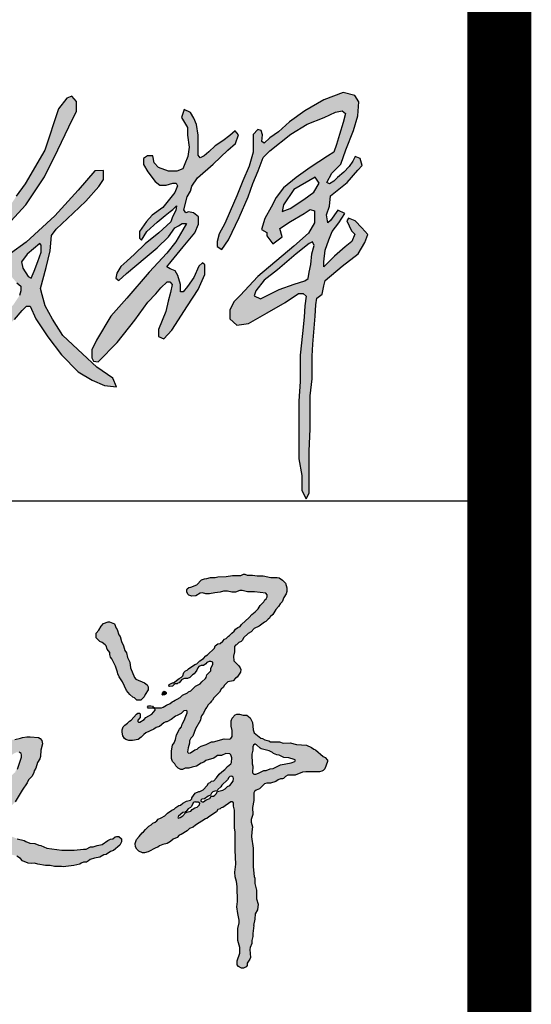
# Model space of a CAD drawing. Extents: x 427948 to 764348, y 274849 to 601549.
# Tile 174 of 212: x 678497 to 679298, y 523862 to 525401. Entities that reach past the tile are written whole.
import ezdxf

# ---------------------------------------------------------------- set-up
doc = ezdxf.new("R2010")
doc.units = 0
doc.header["$LTSCALE"] = 1000
doc.header["$MEASUREMENT"] = 0
doc.layers.get('0').update_dxf_attribs({"linetype": 'CONTINUOUS'})
doc.layers.add('PUB_TITLE', color=4, linetype='CONTINUOUS')

# ---------------------------------------------------------------- blocks, each defined once
blk = doc.blocks.new('李敬辉')
h = blk.add_hatch(color=3)
h.paths.add_polyline_path([(3996.5, 949.9), (3919.8, 887.2), (3809.5, 793), (3729.9, 732.1), (3679.7, 668.6), (3669.6, 638.7), (3706.9, 622.2), (3817.5, 677.6), (3907.1, 707.5), (3970.1, 727.8), (3990.4, 742.7), (3996.3, 778.5), (4006, 824.1), (4011.9, 887.1), (4025.7, 937.2), (4016.7, 959.1)], flags=16)
h.paths.add_polyline_path([(4032, 1341.1), (3905.5, 1269.8), (3844.2, 1178.4), (3835.4, 1138.4), (3884.2, 1155.9), (3964.4, 1209.7), (4023.3, 1252.2), (4055.8, 1307.3)], flags=16)
h.paths.add_polyline_path([(3256.3, 1743.5), (3239.1, 1695.7), (3257.9, 1665.2), (3275.4, 1637), (3275.4, 1590.6), (3284.3, 1520.3), (3276.6, 1463.7), (3258.6, 1420.5), (3246.5, 1391.6), (3212.2, 1376.8), (3163.3, 1376.8), (3103.4, 1398.7), (3077.6, 1426.3), (3069.2, 1468.8), (3038.3, 1468.8), (3013.8, 1452.7), (3013.8, 1416), (3040.2, 1372.9), (3083, 1316.6), (3111.4, 1294.8), (3148.5, 1294.8), (3188, 1305.9), (3207.8, 1305.9), (3215.4, 1290.2), (3199.2, 1250.7), (3129, 1162.9), (3065.7, 1116.9), (3031.3, 1079.7), (2990.2, 1019.6), (2990.2, 980), (3002.5, 969.3), (3034.7, 1019.6), (3096.3, 1076.4), (3141.9, 1114.3), (3172.4, 1137.8), (3187.9, 1149.8), (3209.3, 1171.5), (3205.4, 1144.7), (3186.4, 1107.1), (3176.2, 1077.5), (3105.4, 1013.1), (3024.6, 946.4), (2961.7, 885.9), (2916.4, 845.5), (2879.9, 812.4), (2856.7, 773.9), (2851.3, 744.4), (2868, 729.6), (2913.9, 771), (3024.2, 863.9), (3095, 923.4), (3162.2, 988.1), (3199.8, 1041), (3221.7, 1053.5), (3242.8, 1066.7), (3269.9, 1066.7), (3247.3, 1030.3), (3206.2, 959.7), (3152.3, 892.8), (3048, 780.3), (2914.6, 624.9), (2820, 519.2), (2736.4, 377.1), (2707.5, 319.9), (2707.5, 271.6), (2718.3, 252.8), (2745.4, 249.2), (2858.1, 362.6), (2963.1, 494.8), (3040.7, 600.9), (3088, 652.1), (3116.2, 687.2), (3154.3, 721.3), (3169.9, 721.3), (3184.2, 707), (3175.2, 659.2), (3160, 608.6), (3147.2, 547.3), (3102.5, 439.3), (3102.5, 399.1), (3135.4, 384.2), (3182.1, 435.1), (3275.5, 581.1), (3338.1, 676.3), (3378.2, 765.6), (3378.2, 823.2), (3364, 834.1), (3343.1, 814.9), (3312.2, 748.1), (3274.6, 693.8), (3249.6, 663.8), (3233.7, 663.8), (3233.7, 706.9), (3217.9, 760.5), (3202.3, 787), (3172.4, 798.6), (3152.8, 811.7), (3179, 841.9), (3250.3, 928.9), (3319.2, 1012.8), (3341.3, 1063.1), (3341.3, 1107), (3311.2, 1129.8), (3281.9, 1136.6), (3265.6, 1130.9), (3253.7, 1147.7), (3273.4, 1224.7), (3292.3, 1258.9), (3300.9, 1289.2), (3335.2, 1337.8), (3426.7, 1418.5), (3514.9, 1502.1), (3559.8, 1542.1), (3577.8, 1591.9), (3558.2, 1616.4), (3526.3, 1589.5), (3483.8, 1557.6), (3439.6, 1527.4), (3401.2, 1491.4), (3374.2, 1468.6), (3349.7, 1456.3), (3337.5, 1471.8), (3337.5, 1533.9), (3337.5, 1591.2), (3327.7, 1652.9), (3312, 1690.3), (3293.1, 1724.5)])
h.paths.add_polyline_path([(2399.1, 950), (2324.1, 885.6), (2291.8, 840.4), (2298.3, 804.1), (2329.9, 753.2), (2348.1, 743.8), (2366.9, 785.4), (2388.6, 842.2), (2407.9, 897.9), (2407.9, 924.2), (2407.9, 940)], flags=16)
h.paths.add_polyline_path([(2725.7, 1379), (2627.5, 1264.2), (2489.2, 1112.6), (2318.3, 957.3), (2225.5, 889.5), (2164.9, 831.4), (2104.2, 784), (1996.8, 689), (2046.4, 668.3), (2183.7, 745.8), (2217.7, 770), (2263.7, 715.8), (2286.8, 695.6), (2286.8, 668.1), (2279.1, 640.7), (2241.6, 583.9), (2112.4, 460.7), (2008.5, 361.2), (1921.1, 281.2), (1873.5, 252), (1823.9, 185.9), (1871.5, 163.6), (1991.1, 251), (2139.4, 383.4), (2206.8, 457.7), (2250.4, 499.7), (2296, 552), (2320.7, 577.4), (2342.9, 577.4), (2377.1, 502.7), (2447.9, 397.1), (2527.5, 290.4), (2627.4, 188.8), (2710.2, 140.2), (2783.6, 107.8), (2853.8, 101.2), (2831.8, 151.6), (2737.5, 216.1), (2653, 296.3), (2536.3, 404.1), (2475, 501.9), (2432.5, 579.3), (2413.4, 645.4), (2403.8, 683.6), (2436.7, 807.2), (2460.6, 906.3), (2469.3, 996.4), (2496.6, 1033.1), (2598.2, 1129.4), (2672.2, 1199.7), (2749.1, 1286.2), (2776.5, 1328.9), (2776.5, 1380.6)])
h.paths.add_polyline_path([(1689.9, 731.3), (1619.3, 718.8), (1581.1, 687.5), (1558.3, 632.3), (1548.1, 601.5), (1587.4, 575.9), (1663.1, 612.3), (1728.6, 668.7), (1745.1, 726.2), (1710.4, 741.5)], flags=16)
h.paths.add_polyline_path([(1183.5, 736.1), (1135.3, 680.4), (1135.3, 637.9), (1187.9, 631.1), (1265.4, 671.1), (1343.6, 713.6), (1415.6, 756.7), (1451.9, 777.3), (1476.9, 766.1), (1476.9, 656.6), (1466.1, 576.7), (1445.6, 528.9), (1445.6, 488.6), (1491.6, 468.7), (1546.4, 468.7), (1627.3, 509.5), (1666.3, 542.2), (1715.8, 568.7), (1800, 610.5), (1823.7, 682.5), (1823.7, 776.5), (1789.4, 814.2), (1723.5, 836.2), (1652.4, 814.2), (1589, 754.2), (1566.5, 775.8), (1572.1, 819.5), (1640.5, 889.1), (1699.3, 937.6), (1799, 1001.9), (1910.2, 1063.5), (1966.9, 1096.7), (2020.9, 1122.3), (2062.9, 1142), (2097.2, 1154.5), (2128.3, 1145.2), (2134.9, 1119.1), (2057.3, 959.5), (1963.6, 793.8), (1869.9, 589), (1838.1, 503.3), (1786.6, 396.8), (1740.7, 285.2), (1721.1, 227.6), (1708.7, 227.6), (1705.4, 264.7), (1693.5, 298.9), (1697.4, 321.2), (1684.3, 345.8), (1673.5, 360.3), (1659.5, 385.2), (1665.7, 400.5), (1660, 414.6), (1640.6, 405.3), (1640.6, 365.8), (1657.3, 320.4), (1666.3, 251.5), (1666.3, 181), (1666.3, 123.1), (1666.3, 64.7), (1644.7, 8.4), (1644.7, -29.4), (1644.7, -68.9), (1667.3, -85.1), (1699.4, -69.4), (1725.7, -14.7), (1725.7, 32.1), (1737.3, 83), (1754.6, 130.3), (1774.9, 189.9), (1813.7, 303.5), (1860.2, 404.2), (1908.2, 512.7), (1944.4, 578.6), (1996.8, 689), (2070.3, 840.5), (2157.7, 998), (2228.2, 1080.9), (2316.4, 1178.2), (2427.8, 1344.3), (2506.4, 1503.7), (2572.1, 1639.4), (2617.3, 1732.8), (2617.3, 1789.9), (2589.4, 1821.2), (2559.7, 1810.5), (2511.1, 1746.3), (2429.5, 1500.9), (2312.8, 1303.1), (2260.4, 1228.8), (2233.1, 1187), (2195.3, 1227.4), (2139.4, 1253.8), (2094.3, 1236.1), (1925.7, 1150.5), (1796.8, 1074.1), (1563.7, 938.6), (1446.2, 861.5), (1288.4, 792.8), (1232.4, 768)])
h.paths.add_polyline_path([(1507.6, 1611.5), (1471.8, 1551.3), (1453.9, 1489.5), (1475.9, 1432), (1499.4, 1368.2), (1516.1, 1322.9), (1506.5, 1297.6), (1495.8, 1275.1), (1446.2, 1256.3), (1384.9, 1233.3), (1346, 1178.4), (1346, 1146.8), (1361.8, 1129.9), (1409.9, 1150.4), (1463, 1178.4), (1522.8, 1196.3), (1539.7, 1176.4), (1546.8, 1106.4), (1546.8, 1050.8), (1561.6, 1031.9), (1604.6, 1046.7), (1636.7, 1085.5), (1636.7, 1138.1), (1655.8, 1165.8), (1674.2, 1205.1), (1692.2, 1237.8), (1720, 1265.6), (1720, 1239.9), (1720, 1200.8), (1783.9, 1235.8), (1857, 1317.1), (1938.4, 1387.1), (2010.5, 1445.7), (2041.4, 1501.3), (2041.4, 1544.5), (1994, 1544.5), (1970.9, 1537.5), (1962, 1517.3), (1962, 1500.9), (1956.3, 1482.4), (1946.3, 1466.7), (1933.5, 1462.8), (1933.5, 1489.1), (1943.5, 1517.3), (1943.5, 1540.4), (1923.9, 1567.6), (1911.8, 1591.4), (1911.8, 1609.9), (1891.5, 1614.5), (1883.6, 1608.8), (1868.4, 1597.3), (1858.9, 1574.8), (1873.1, 1539.8), (1873.1, 1518.3), (1873.1, 1493), (1854.1, 1459.2), (1843.2, 1441.3), (1843.2, 1424.7), (1803.5, 1402), (1716.1, 1368.1), (1670.9, 1330.8), (1650.5, 1304.2), (1608.7, 1304.2), (1594, 1337.6), (1594, 1420.4), (1550.7, 1471), (1550.7, 1520.7), (1566, 1577.6), (1566, 1619.2), (1532.6, 1619.2)], flags=17)
h.paths.add_polyline_path([(168.3, 582.6), (175, 641.6), (267.1, 713.1), (434.8, 770.1), (553.4, 799.2), (623.7, 799.2), (670.1, 766.1), (662.8, 731.6), (607.8, 654.2), (515.7, 562), (470.6, 525.5), (470.6, 498.4), (527.6, 480.5), (649.6, 493.1), (809.4, 516.2), (985.6, 537.9), (1089.2, 557.1), (1146, 573), (1190.3, 543.8), (1208.6, 504.6), (1178.6, 451.1), (1102.6, 432.8), (970.6, 406.1), (837.8, 406.1), (676, 394.3), (617.4, 394.3), (617.4, 362.7), (653.2, 285.8), (662.5, 224), (643.8, 171.5), (596.9, 109.7), (500.3, 64.7), (399.1, 64.7), (276.5, 64.7), (186.7, 64.7), (113.4, 31.9), (0, 0), (30.7, 82.6), (125.2, 138.1), (253.7, 168.3), (377.2, 168.3), (435.3, 152.5), (527.3, 169.1), (556.4, 220.5), (526.5, 281), (446.1, 328.2), (375.6, 363), (287.7, 363), (223, 326.5), (138.4, 258.6), (74.6, 189.8), (15.7, 169.1), (-13.3, 198.9), (28.1, 265.2), (101.1, 355.5), (176.3, 421.5), (249.6, 448.8), (316.6, 466.8), (362, 491.2), (424.3, 559.5), (479, 604.9), (519.7, 656), (537.2, 689.2), (503.4, 689.2), (447.6, 663), (349.8, 615.9), (291.6, 607.2), (224.7, 582.2), (183.9, 575.8)])
h.paths.add_polyline_path([(454.2, 1235.9), (412.6, 1217.6), (373.2, 1179), (341.3, 1152.7), (323.3, 1137), (332.7, 1129.5), (391.2, 1138.8), (442.9, 1147.2), (466.8, 1162.8), (466.8, 1193.3), (466.8, 1220.7), (460.6, 1231.4)], flags=16)
h.paths.add_polyline_path([(584.9, 1900), (575.7, 1780.4), (575.7, 1654), (581.8, 1572.9), (581.8, 1526.9), (593.4, 1507.8), (633.2, 1521), (723.4, 1567.2), (787.9, 1588.9), (787.9, 1628.1), (740.8, 1726.6), (669, 1826.7), (622.6, 1881.6)], flags=16)
h.paths.add_polyline_path([(550.7, 2092.7), (510, 2033.6), (510, 1861.8), (521.2, 1723.2), (521.2, 1632), (521.2, 1554.5), (516.2, 1519.2), (503.1, 1492.2), (450, 1471.6), (373.8, 1446.8), (280.4, 1421.2), (207.1, 1394.8), (197.1, 1357.1), (229.1, 1323.6), (367.4, 1359.2), (439.3, 1380.6), (478.5, 1380.6), (499.6, 1370.1), (481.2, 1327.7), (410.9, 1298.6), (364.9, 1259.2), (303.2, 1209.7), (255.1, 1158.1), (215.5, 1107.2), (185.1, 1049.9), (185.1, 1017.4), (251.5, 1017.4), (369.7, 1047.8), (435.4, 1057.7), (448.1, 1043.5), (431.7, 976.1), (419, 915.1), (412, 871.7), (412, 836.2), (428.7, 822.1), (470.8, 841), (509.9, 894.5), (537.9, 969), (552.2, 1029.1), (565, 1083.3), (635.5, 1094.6), (742.4, 1103.1), (827.4, 1114), (889.7, 1120.5), (898.4, 1166.7), (891.9, 1200.2), (840, 1208), (741.9, 1208), (640, 1183.3), (590.8, 1162.2), (562, 1150.9), (543, 1162.2), (543, 1233.5), (552, 1265.7), (562.9, 1301.8), (577.4, 1349.3), (611.2, 1410.9), (685.9, 1450.1), (791.5, 1489.5), (880.3, 1536), (910.3, 1580.7), (878.4, 1632.1), (784.3, 1783.3), (711.3, 1895.6), (631.1, 2001), (590.4, 2061.4)])
h.paths.add_polyline_path([(4308.8, 1042.2), (4267.9, 1083.5), (4228.5, 1099), (4220.3, 1083), (4248, 1024.7), (4267, 1004.4), (4249.9, 960.1), (4210.1, 930), (4146.3, 875.1), (4101.2, 829.1), (4083.5, 810.5), (4082.6, 840.6), (4090.6, 909.6), (4112.8, 971.1), (4132.3, 1019.7), (4171.2, 1071.9), (4207.1, 1126.4), (4167, 1145.6), (4123.4, 1086.1), (4107.5, 1071.9), (4098.7, 1118.8), (4116.4, 1170.1), (4122.5, 1231), (4220.9, 1309.4), (4284.5, 1383.9), (4311.3, 1410.7), (4299.4, 1453.4), (4268.6, 1464.3), (4255.7, 1436.5), (4233.8, 1405.7), (4201, 1372), (4163.3, 1339.2), (4142.4, 1317.4), (4117.5, 1301.5), (4101.6, 1310.4), (4130.5, 1365), (4183.1, 1418.7), (4214, 1504.5), (4259.7, 1618.7), (4285.5, 1705.1), (4290.5, 1788.5), (4266.6, 1825.3), (4197.1, 1844.2), (4082.8, 1799.5), (3971.5, 1734.9), (3880, 1669.4), (3814.5, 1609.8), (3763.8, 1574), (3730, 1544.2), (3716.1, 1552.2), (3720, 1591.9), (3711.1, 1617.7), (3691.9, 1624.6), (3664.1, 1595.5), (3664.1, 1561.5), (3664.1, 1490.9), (3641.4, 1406.5), (3602.6, 1319.4), (3567.6, 1230.6), (3527.5, 1141.6), (3495.9, 1067.6), (3462.7, 1007.4), (3450.3, 962), (3450.3, 931.7), (3478.8, 912.7), (3517.5, 971.6), (3581.2, 1103.6), (3635, 1225.5), (3662.1, 1304.9), (3694, 1379.1), (3724.1, 1459.3), (3763, 1498.7), (3888.5, 1596.3), (3984.2, 1656.5), (4084.6, 1696), (4151.7, 1727.6), (4191.2, 1735.1), (4211.2, 1719.7), (4196.8, 1665.3), (4175.7, 1594.8), (4159, 1536.3), (4141.8, 1490.4), (4105.2, 1466.9), (4002.3, 1399.7), (3919.1, 1339.4), (3843.4, 1278.4), (3801.2, 1220.8), (3771.9, 1165.1), (3733.2, 1097.7), (3713.2, 1032.7), (3744.9, 1014.5), (3744.9, 994.8), (3781.7, 947.9), (3835.7, 987.8), (3822.8, 1038.2), (3884.7, 1080.2), (3966.2, 1126.1), (4001.8, 1149.6), (4027.6, 1142.7), (4027.6, 1072.2), (3991.9, 1011.1), (3905.3, 932.9), (3691.1, 754.7), (3587.5, 642), (3552.6, 606.3), (3525.8, 556), (3525.8, 503.2), (3567.2, 465.9), (3636.2, 474.9), (3747.4, 538.9), (3854.6, 600.6), (3933.3, 654.1), (3960.1, 654.1), (3978.9, 637), (3970.7, 581.1), (3966.9, 512.6), (3956.4, 415.5), (3943.8, 288.6), (3943.8, 132.3), (3935.5, 15.8), (3935.5, -184.7), (3935.5, -326), (3953.3, -425.1), (3953.3, -512.8), (3978.4, -561.8), (3996.7, -529.9), (3996.7, -404.6), (3996.7, -280.4), (4003, -148.6), (4003, -50.4), (4003, 46.6), (4013.1, 147.7), (4013.1, 282.3), (4017.6, 353.2), (4032.3, 518.3), (4035.5, 586.6), (4041.1, 624.7), (4072.8, 648.5), (4083.2, 698.5), (4091.9, 729.4), (4192, 815.3), (4286.7, 888.2), (4327, 954.7), (4343.5, 1002)])
for points in [[(2228.2, 1080.9), (2316.4, 1178.2), (2427.8, 1344.3), (2506.4, 1503.7), (2572.1, 1639.4), (2617.3, 1732.8), (2617.3, 1789.9), (2589.4, 1821.2), (2559.7, 1810.5), (2511.1, 1746.3), (2429.5, 1500.9), (2312.8, 1303.1), (2260.4, 1228.8)], [(4267, 1004.4), (4249.9, 960.1), (4210.1, 930), (4146.3, 875.1), (4101.2, 829.1), (4083.5, 810.5), (4082.6, 840.6), (4090.6, 909.6), (4112.8, 971.1), (4132.3, 1019.7), (4171.2, 1071.9), (4207.1, 1126.4), (4167, 1145.6), (4123.4, 1086.1), (4107.5, 1071.9), (4098.7, 1118.8), (4116.4, 1170.1), (4122.5, 1231), (4220.9, 1309.4), (4284.5, 1383.9), (4311.3, 1410.7), (4299.4, 1453.4), (4268.6, 1464.3), (4255.7, 1436.5), (4233.8, 1405.7), (4201, 1372), (4163.3, 1339.2), (4142.4, 1317.4), (4117.5, 1301.5), (4101.6, 1310.4), (4130.5, 1365), (4183.1, 1418.7), (4214, 1504.5), (4259.7, 1618.7), (4285.5, 1705.1), (4290.5, 1788.5), (4266.6, 1825.3), (4197.1, 1844.2), (4082.8, 1799.5), (3971.5, 1734.9), (3880, 1669.4), (3814.5, 1609.8), (3763.8, 1574), (3730, 1544.2), (3716.1, 1552.2), (3720, 1591.9), (3711.1, 1617.7), (3691.9, 1624.6), (3664.1, 1595.5), (3664.1, 1561.5), (3664.1, 1490.9), (3641.4, 1406.5), (3602.6, 1319.4), (3567.6, 1230.6), (3527.5, 1141.6), (3495.9, 1067.6), (3462.7, 1007.4), (3450.3, 962), (3450.3, 931.7), (3478.8, 912.7), (3517.5, 971.6), (3581.2, 1103.6), (3635, 1225.5), (3662.1, 1304.9), (3694, 1379.1), (3724.1, 1459.3), (3763, 1498.7), (3888.5, 1596.3), (3984.2, 1656.5), (4084.6, 1696), (4151.7, 1727.6), (4191.2, 1735.1), (4211.2, 1719.7), (4196.8, 1665.3), (4175.7, 1594.8), (4159, 1536.3), (4141.8, 1490.4), (4105.2, 1466.9), (4002.3, 1399.7), (3919.1, 1339.4), (3843.4, 1278.4), (3801.2, 1220.8), (3771.9, 1165.1), (3733.2, 1097.7), (3713.2, 1032.7), (3744.9, 1014.5), (3744.9, 994.8), (3781.7, 947.9), (3835.7, 987.8), (3822.8, 1038.2), (3884.7, 1080.2), (3966.2, 1126.1), (4001.8, 1149.6), (4027.6, 1142.7), (4027.6, 1072.2), (3991.9, 1011.1), (3905.3, 932.9), (3691.1, 754.7), (3587.5, 642), (3552.6, 606.3), (3525.8, 556), (3525.8, 503.2), (3567.2, 465.9), (3636.2, 474.9), (3747.4, 538.9), (3854.6, 600.6), (3933.3, 654.1), (3960.1, 654.1), (3978.9, 637), (3970.7, 581.1), (3966.9, 512.6), (3956.4, 415.5), (3943.8, 288.6), (3943.8, 132.3), (3935.5, 15.8), (3935.5, -184.7), (3935.5, -326), (3953.3, -425.1), (3953.3, -512.8), (3978.4, -561.8), (3996.7, -529.9), (3996.7, -404.6), (3996.7, -280.4), (4003, -148.6), (4003, -50.4), (4003, 46.6), (4013.1, 147.7), (4013.1, 282.3), (4017.6, 353.2), (4032.3, 518.3), (4035.5, 586.6), (4041.1, 624.7), (4072.8, 648.5), (4083.2, 698.5), (4091.9, 729.4), (4192, 815.3), (4286.7, 888.2), (4327, 954.7), (4343.5, 1002), (4308.8, 1042.2)], [(2263.7, 715.8), (2286.8, 695.6), (2286.8, 668.1), (2279.1, 640.7)], [(2250.4, 499.7), (2296, 552), (2320.7, 577.4), (2342.9, 577.4), (2377.1, 502.7), (2447.9, 397.1), (2527.5, 290.4), (2627.4, 188.8), (2710.2, 140.2), (2783.6, 107.8), (2853.8, 101.2), (2831.8, 151.6), (2737.5, 216.1), (2653, 296.3), (2536.3, 404.1), (2475, 501.9), (2432.5, 579.3), (2413.4, 645.4), (2403.8, 683.6), (2436.7, 807.2), (2460.6, 906.3), (2469.3, 996.4), (2496.6, 1033.1), (2598.2, 1129.4), (2672.2, 1199.7), (2749.1, 1286.2), (2776.5, 1328.9), (2776.5, 1380.6), (2725.7, 1379), (2627.5, 1264.2), (2489.2, 1112.6), (2318.3, 957.3), (2225.5, 889.5)], [(4308.8, 1042.2), (4267.9, 1083.5), (4228.5, 1099), (4220.3, 1083), (4248, 1024.7), (4267, 1004.4)]]:
    blk.add_lwpolyline(points)
for points in [[(3256.3, 1743.5), (3239.1, 1695.7), (3257.9, 1665.2), (3275.4, 1637), (3275.4, 1590.6), (3284.3, 1520.3), (3276.6, 1463.7), (3258.6, 1420.5), (3246.5, 1391.6), (3212.2, 1376.8), (3163.3, 1376.8), (3103.4, 1398.7), (3077.6, 1426.3), (3069.2, 1468.8), (3038.3, 1468.8), (3013.8, 1452.7), (3013.8, 1416), (3040.2, 1372.9), (3083, 1316.6), (3111.4, 1294.8), (3148.5, 1294.8), (3188, 1305.9), (3207.8, 1305.9), (3215.4, 1290.2), (3199.2, 1250.7), (3129, 1162.9), (3065.7, 1116.9), (3031.3, 1079.7), (2990.2, 1019.6), (2990.2, 980), (3002.5, 969.3), (3034.7, 1019.6), (3096.3, 1076.4), (3141.9, 1114.3), (3172.4, 1137.8), (3187.9, 1149.8), (3209.3, 1171.5), (3205.4, 1144.7), (3186.4, 1107.1), (3176.2, 1077.5), (3105.4, 1013.1), (3024.6, 946.4), (2961.7, 885.9), (2916.4, 845.5), (2879.9, 812.4), (2856.7, 773.9), (2851.3, 744.4), (2868, 729.6), (2913.9, 771), (3024.2, 863.9), (3095, 923.4), (3162.2, 988.1), (3199.8, 1041), (3221.7, 1053.5), (3242.8, 1066.7), (3269.9, 1066.7), (3247.3, 1030.3), (3206.2, 959.7), (3152.3, 892.8), (3048, 780.3), (2914.6, 624.9), (2820, 519.2), (2736.4, 377.1), (2707.5, 319.9), (2707.5, 271.6), (2718.3, 252.8), (2745.4, 249.2), (2858.1, 362.6), (2963.1, 494.8), (3040.7, 600.9), (3088, 652.1), (3116.2, 687.2), (3154.3, 721.3), (3169.9, 721.3), (3184.2, 707), (3175.2, 659.2), (3160, 608.6), (3147.2, 547.3), (3102.5, 439.3), (3102.5, 399.1), (3135.4, 384.2), (3182.1, 435.1), (3275.5, 581.1), (3338.1, 676.3), (3378.2, 765.6), (3378.2, 823.2), (3364, 834.1), (3343.1, 814.9), (3312.2, 748.1), (3274.6, 693.8), (3249.6, 663.8), (3233.7, 663.8), (3233.7, 706.9), (3217.9, 760.5), (3202.3, 787), (3172.4, 798.6), (3152.8, 811.7), (3179, 841.9), (3250.3, 928.9), (3319.2, 1012.8), (3341.3, 1063.1), (3341.3, 1107), (3311.2, 1129.8), (3281.9, 1136.6), (3265.6, 1130.9), (3253.7, 1147.7), (3273.4, 1224.7), (3292.3, 1258.9), (3300.9, 1289.2), (3335.2, 1337.8), (3426.7, 1418.5), (3514.9, 1502.1), (3559.8, 1542.1), (3577.8, 1591.9), (3558.2, 1616.4), (3526.3, 1589.5), (3483.8, 1557.6), (3439.6, 1527.4), (3401.2, 1491.4), (3374.2, 1468.6), (3349.7, 1456.3), (3337.5, 1471.8), (3337.5, 1533.9), (3337.5, 1591.2), (3327.7, 1652.9), (3312, 1690.3), (3293.1, 1724.5)], [(4032, 1341.1), (3905.5, 1269.8), (3844.2, 1178.4), (3835.4, 1138.4), (3884.2, 1155.9), (3964.4, 1209.7), (4023.3, 1252.2), (4055.8, 1307.3)], [(2399.1, 950), (2324.1, 885.6), (2291.8, 840.4), (2298.3, 804.1), (2329.9, 753.2), (2348.1, 743.8), (2366.9, 785.4), (2388.6, 842.2), (2407.9, 897.9), (2407.9, 924.2), (2407.9, 940)], [(3996.5, 949.9), (3919.8, 887.2), (3809.5, 793), (3729.9, 732.1), (3679.7, 668.6), (3669.6, 638.7), (3706.9, 622.2), (3817.5, 677.6), (3907.1, 707.5), (3970.1, 727.8), (3990.4, 742.7), (3996.3, 778.5), (4006, 824.1), (4011.9, 887.1), (4025.7, 937.2), (4016.7, 959.1)]]:
    blk.add_lwpolyline(points, close=True)
blk = doc.blocks.new('谭文军')
at = {"linetype": 'Continuous'}
h = blk.add_hatch(color=256, dxfattribs=at)
h.paths.add_polyline_path([(2707.3, 2346), (2707.3, 2339), (2699.3, 2322), (2699.3, 2313), (2684.3, 2298), (2680.9, 2285.4), (2664.3, 2270), (2658.3, 2262), (2639.3, 2253), (2622.3, 2235), (2613.3, 2232), (2609.3, 2228), (2589.3, 2219), (2580.3, 2210), (2569.3, 2203), (2561.3, 2200), (2555.3, 2195), (2549.3, 2193), (2542.3, 2187), (2527.3, 2180), (2512.3, 2170), (2483.3, 2170), (2483.3, 2161), (2470.3, 2146), (2448.3, 2132), (2441.3, 2125), (2421.2, 2113.1), (2415.2, 2119.1), (2425.3, 2133), (2426.3, 2147), (2423.3, 2149), (2417.3, 2149), (2411.3, 2146), (2391.3, 2122), (2384.3, 2118), (2377.3, 2110), (2366.3, 2103), (2360.3, 2097), (2356.3, 2085), (2356.3, 2076), (2358.3, 2062), (2365.3, 2051), (2370.3, 2047), (2382.3, 2043), (2396.3, 2043), (2418.3, 2048), (2430.3, 2056), (2443.8, 2070.8), (2479.3, 2088), (2488.3, 2094), (2500.3, 2098), (2517.3, 2112), (2525.3, 2116), (2529.3, 2116), (2545.3, 2125), (2562.3, 2138), (2569.3, 2140), (2584.3, 2148), (2595.3, 2158), (2608.3, 2160.6), (2608.3, 2151), (2599.3, 2131), (2597.3, 2123), (2588.3, 2107), (2585.3, 2097), (2578.3, 2088), (2566.3, 2066), (2562.3, 2047), (2557.3, 2035), (2551.3, 2026), (2547.3, 2004), (2547.3, 1974), (2551.3, 1963), (2560.3, 1953), (2563.3, 1946), (2573.3, 1937), (2583.3, 1932), (2589.3, 1932), (2599.3, 1936), (2614.3, 1936), (2627.3, 1941), (2644.3, 1945), (2662.3, 1956), (2672.3, 1960), (2680.3, 1966), (2711.3, 1975), (2722.8, 1985), (2740.3, 1985), (2757.3, 1993), (2774.9, 1991.8), (2780.3, 1977), (2779.2, 1955.4), (2764.3, 1943), (2753.3, 1931), (2741.3, 1923), (2731.3, 1913), (2721.3, 1899), (2710.3, 1888), (2701.3, 1886), (2696.3, 1881), (2690.3, 1879), (2685.3, 1870), (2669.3, 1853), (2656.3, 1846), (2652.3, 1846), (2638.3, 1840), (2626.3, 1822), (2624.4, 1814.1), (2605.3, 1809), (2590.3, 1801), (2582.3, 1794), (2575.3, 1792), (2563.3, 1785), (2557.3, 1778), (2548.3, 1774), (2531.3, 1763), (2521.3, 1753), (2507.3, 1744), (2495.3, 1739), (2487.8, 1730), (2474.3, 1724), (2468.3, 1717), (2459.3, 1712), (2446.3, 1700), (2439.3, 1691), (2433.3, 1687), (2422.3, 1672), (2411.3, 1661), (2406.3, 1646), (2408.3, 1632), (2412.3, 1623), (2420.3, 1616), (2434.3, 1609), (2442.3, 1609), (2457.3, 1613), (2486.3, 1629), (2494.3, 1631), (2500.3, 1636), (2513.3, 1641), (2530.3, 1645), (2543.3, 1653), (2553.3, 1662), (2569.3, 1669), (2576.3, 1677), (2584.3, 1680), (2607.3, 1694), (2616.3, 1703), (2630.3, 1708), (2639.3, 1716), (2678.3, 1741), (2683.3, 1742), (2691.3, 1749), (2721.3, 1768), (2726.3, 1777), (2735.3, 1780), (2739.3, 1783), (2746.3, 1785), (2779.5, 1808.2), (2787.3, 1802), (2787.3, 1790), (2790.3, 1774), (2790.3, 1705), (2793.3, 1691), (2793.3, 1620), (2796.3, 1566), (2792.3, 1534), (2793.3, 1517), (2798.3, 1499), (2801.3, 1479), (2802.3, 1421), (2800.3, 1401), (2803.3, 1375), (2810.5, 1344), (2804.3, 1317), (2804.3, 1271), (2811.3, 1243), (2811.3, 1222), (2801.3, 1192), (2801.3, 1177), (2806.3, 1170), (2818.3, 1164), (2826.3, 1164), (2836.3, 1169), (2839.3, 1174), (2840.3, 1183), (2850.3, 1198), (2852.3, 1205), (2850.1, 1239.7), (2857.3, 1259), (2857.3, 1271), (2861.3, 1286), (2861.3, 1298), (2865.3, 1328), (2864.3, 1329), (2869.3, 1353), (2871.3, 1373), (2880.3, 1389), (2882.3, 1411), (2876.3, 1432), (2876.3, 1465), (2869.3, 1491), (2869.3, 1511), (2867.3, 1518), (2863.3, 1555), (2863.3, 1627), (2856.3, 1671), (2857.3, 1691), (2860.3, 1710), (2853.8, 1733.6), (2862.3, 1758), (2860.3, 1785), (2865.3, 1812), (2865.3, 1843.4), (2875.3, 1852), (2887.3, 1857), (2906.3, 1876), (2916.3, 1879), (2930.3, 1878), (2950.3, 1885), (2963.2, 1895), (2976.3, 1895), (2980.3, 1897), (2988.3, 1905), (2997.3, 1910), (3025.3, 1910), (3054.3, 1921), (3067.3, 1923), (3120.3, 1923), (3129.3, 1925), (3134.3, 1928), (3140.3, 1934), (3151.3, 1963), (3151.3, 1968), (3142.3, 1978), (3134.3, 1982), (3104.3, 2007), (3097.3, 2010), (3089.3, 2017), (3069.3, 2025), (3031.3, 2028), (3006.3, 2034), (2979.3, 2033), (2965.3, 2038), (2930.3, 2038), (2924.3, 2042), (2908.3, 2046), (2899.3, 2051), (2892.3, 2052), (2866.3, 2073), (2863.3, 2085), (2860.3, 2113), (2851.3, 2131), (2838.3, 2142), (2824.3, 2142), (2810.3, 2146), (2800.3, 2146), (2793.3, 2143), (2781.3, 2130), (2777.3, 2120), (2777.3, 2099), (2781.3, 2082), (2782.3, 2059), (2774.7, 2048.8), (2750.3, 2050), (2709.3, 2039), (2702.3, 2039), (2681.3, 2028), (2662.3, 2022), (2652.3, 2016), (2646.3, 2010), (2637.3, 2007), (2616, 1993.2), (2609.1, 1997.9), (2611.3, 2015), (2616.3, 2033), (2616.3, 2042), (2622.3, 2053), (2629.3, 2060), (2639.3, 2089), (2659.3, 2122), (2660.8, 2135.4), (2670.3, 2149), (2678.3, 2166), (2684.3, 2172), (2689.3, 2181), (2697.3, 2189), (2701.3, 2196), (2706.3, 2200), (2711.3, 2208), (2733.3, 2230), (2739.3, 2242), (2748.3, 2250), (2751.3, 2256), (2765.3, 2270), (2785.3, 2274), (2795.3, 2285), (2801.3, 2288), (2814.3, 2308), (2815.3, 2318), (2813.3, 2324), (2807.3, 2332), (2788.3, 2351), (2787.3, 2370), (2791.3, 2386), (2790.1, 2411), (2798.3, 2413), (2807.3, 2422), (2816.3, 2426), (2821.3, 2431), (2826.3, 2440), (2844.3, 2457), (2855.3, 2464), (2867.3, 2477), (2886.3, 2486), (2906.3, 2501), (2912.3, 2503), (2921.3, 2513), (2926.3, 2516), (2929.3, 2522), (2939.3, 2531), (2951.3, 2550), (2961.3, 2561), (2967.3, 2572), (2975.3, 2580), (2982.3, 2597), (2990.3, 2610), (2993.3, 2619), (2993.3, 2634), (2988.3, 2652), (2976.3, 2664), (2964.3, 2672), (2956.3, 2674), (2931.3, 2674), (2901.3, 2680), (2878.3, 2680), (2860.3, 2683), (2840.3, 2683), (2830.3, 2686), (2826.3, 2686), (2815.3, 2681), (2783.3, 2682), (2758.3, 2678), (2726.3, 2676), (2716.3, 2674), (2698.3, 2674), (2684.3, 2670), (2674.3, 2669), (2663.3, 2665), (2645.3, 2645), (2622.3, 2636), (2614.3, 2635), (2608.3, 2630), (2606.3, 2626), (2606.3, 2618), (2610.3, 2609), (2614.3, 2605), (2625.3, 2602), (2641.3, 2603), (2662.5, 2615.5), (2680.3, 2610), (2694.3, 2610), (2714.3, 2615), (2735.3, 2617), (2748.3, 2621), (2764.3, 2621), (2780.3, 2617), (2794.3, 2617), (2815, 2624.3), (2841.3, 2618), (2868.3, 2618), (2917.3, 2612.4), (2917.3, 2594.2), (2908.3, 2587), (2904.3, 2579), (2890.3, 2566), (2882.3, 2552), (2871.3, 2541), (2857.3, 2531), (2847.3, 2519), (2818.3, 2492), (2812.3, 2484), (2803.3, 2481), (2794.3, 2474), (2789.3, 2466), (2780.3, 2459), (2771.3, 2449), (2767.3, 2447), (2758.3, 2438), (2752.3, 2435), (2746.3, 2427), (2735.3, 2419), (2726.3, 2417), (2716.3, 2410), (2713.3, 2400), (2686.3, 2375), (2679.3, 2371), (2670.3, 2360), (2656.3, 2352), (2645.3, 2340), (2637.3, 2337), (2612.3, 2321), (2608.3, 2316), (2601.3, 2313), (2595.3, 2306), (2590.2, 2290.7), (2576.3, 2283), (2555.3, 2266), (2550.3, 2266), (2538.3, 2260), (2537.3, 2254), (2540.3, 2252), (2550.3, 2253), (2560.3, 2262), (2569.3, 2263), (2571.3, 2265), (2576.3, 2266), (2587.3, 2279), (2597.3, 2283), (2609.3, 2283), (2618.3, 2287), (2628.3, 2297), (2635.3, 2301), (2638.3, 2307), (2645.3, 2315), (2649.5, 2327.6), (2662.3, 2334), (2670.3, 2334), (2679.3, 2340), (2686.5, 2349), (2699.3, 2349)])
h.paths.add_polyline_path([(2890.3, 2014), (2894.3, 2012), (2925.3, 2003), (2938.3, 1997), (2942.3, 1993), (2954.3, 1988), (2963.3, 1987), (2981.3, 1978), (3001.3, 1976), (3027.1, 1968.6), (3024.3, 1963), (3010.3, 1957), (2969.3, 1950), (2940.3, 1935), (2928.3, 1934), (2913.3, 1928), (2904.3, 1927), (2884.3, 1917), (2873.3, 1914), (2859.9, 1914), (2862.3, 1944), (2859.3, 1953), (2858.3, 1991), (2862.3, 2006), (2862.3, 2023.4), (2871, 2030.3), (2873.3, 2028), (2876.3, 2027)], flags=16)
h.paths.add_polyline_path([(2786.3, 1887), (2772.3, 1870), (2763.3, 1866), (2750.3, 1852.9), (2725.3, 1847), (2718.7, 1833.7), (2709.3, 1829), (2700.3, 1828), (2695.3, 1820), (2681.3, 1814), (2669.2, 1805.5), (2657.5, 1810.1), (2664.3, 1817), (2674.3, 1818), (2688.3, 1829), (2698.3, 1832), (2704.2, 1843.6), (2714.3, 1848), (2723.3, 1849), (2726.3, 1854), (2737.3, 1864), (2741.3, 1871), (2763.3, 1891), (2770.2, 1904.7), (2783.6, 1906.4), (2787.3, 1897)], flags=16)
h.paths.add_polyline_path([(2650.3, 1805), (2659.3, 1799), (2646.3, 1786), (2637.3, 1783), (2627.3, 1777), (2621.3, 1770), (2606.3, 1767), (2601.3, 1764), (2591.3, 1753), (2580.3, 1746), (2568.7, 1741.6), (2574.3, 1751), (2590.3, 1765), (2599.3, 1766), (2600.3, 1768), (2602.3, 1768), (2611.3, 1780), (2620.3, 1784), (2624.3, 1789), (2631.5, 1804.4), (2639.3, 1806), (2640.3, 1805)], flags=16)
for points in [[(2377.3, 2365), (2372.3, 2382), (2366.3, 2392), (2361.3, 2410), (2353.3, 2426), (2348.3, 2445), (2343.3, 2452), (2337.3, 2473), (2333.3, 2478), (2326.3, 2494), (2307.3, 2502), (2302.3, 2502), (2283.3, 2496), (2274.3, 2486), (2266.3, 2470), (2255.3, 2458), (2255.3, 2441), (2270.3, 2426), (2278.3, 2423), (2293.4, 2411.7), (2298.3, 2397), (2308.3, 2384), (2308.3, 2376), (2311.3, 2366), (2316.3, 2359), (2330.3, 2331), (2338.3, 2308), (2339.3, 2301), (2344.3, 2290), (2357.3, 2271), (2373.3, 2237), (2385.3, 2222), (2397.3, 2211), (2403.3, 2208), (2412.3, 2199), (2428.3, 2199), (2441.3, 2212), (2445.3, 2222), (2456.3, 2239), (2457.3, 2251), (2452.3, 2259), (2442.3, 2266), (2406.3, 2282.4), (2388.3, 2324), (2386.3, 2346)], [(2526.3, 2229), (2524.3, 2232), (2519.3, 2234), (2513.3, 2231), (2510.3, 2222), (2513.3, 2219), (2520.3, 2220), (2526.3, 2224)]]:
    blk.add_hatch(color=256, dxfattribs=at).paths.add_polyline_path(points)
h = blk.add_hatch(color=256, dxfattribs=at)
h.paths.add_polyline_path([(1886.1, 2030), (1868.1, 2025), (1860.1, 2021), (1842.1, 2017), (1826.1, 2007), (1803.1, 2000), (1799.1, 1996), (1790.1, 1992), (1774.1, 1981), (1766.1, 1979), (1757.1, 1974), (1748.1, 1967), (1739.1, 1963), (1737.1, 1960), (1723.1, 1954), (1713.1, 1953), (1699.1, 1942), (1685.1, 1936), (1679.1, 1936), (1652.1, 1928), (1641.1, 1928), (1628.1, 1933), (1616.1, 1944), (1606.1, 1945), (1599.1, 1942), (1588.1, 1929), (1587.1, 1922), (1590.1, 1906), (1590.1, 1895), (1597.1, 1881), (1605.1, 1873), (1612.1, 1870), (1629.1, 1870), (1641.1, 1873), (1670.1, 1873), (1690.1, 1881), (1711.1, 1885), (1729.1, 1894), (1734.1, 1895), (1753.1, 1906), (1760.1, 1908), (1787.1, 1923), (1791.1, 1927), (1814.1, 1936), (1830.1, 1947), (1838.1, 1950), (1844.1, 1955), (1860.1, 1960), (1875.1, 1968), (1900.1, 1974), (1907.1, 1980), (1918.1, 1985), (1927.1, 1986), (1935.1, 1992), (1947.1, 1998), (1963.1, 1998), (1968.8, 1983.8), (1951.1, 1933), (1944.1, 1926), (1942.1, 1921), (1929.1, 1909), (1925.1, 1903), (1922.1, 1894), (1913.1, 1880), (1902.1, 1857), (1879.1, 1828), (1875.1, 1818), (1861.1, 1803), (1854.1, 1787.4), (1842.1, 1777), (1839.1, 1769), (1832.1, 1762), (1827.1, 1753), (1824.1, 1743), (1795.4, 1710), (1781.1, 1710), (1766.1, 1725), (1760.1, 1728), (1739.1, 1732), (1728.1, 1737), (1691.1, 1742), (1678.1, 1747), (1670.1, 1752), (1665.1, 1752), (1643.1, 1764), (1632.1, 1764), (1616.1, 1758), (1602.1, 1746), (1595.1, 1730), (1588.1, 1722), (1583.1, 1712), (1581.1, 1704), (1582.1, 1692), (1576.1, 1678), (1576.1, 1671), (1581.2, 1653.4), (1575.1, 1639), (1574.1, 1632), (1577.1, 1613), (1576.1, 1599), (1579.1, 1576), (1585.1, 1559), (1585.1, 1553), (1587.1, 1549), (1587.1, 1541), (1592.1, 1518), (1599.1, 1501), (1615.1, 1484), (1626.1, 1475), (1633.1, 1473), (1640.1, 1465), (1655.1, 1459), (1667.1, 1459), (1682.1, 1465), (1690.1, 1475), (1698.1, 1479), (1708.1, 1490), (1710.1, 1496), (1726.1, 1519), (1736.1, 1529), (1737.1, 1532), (1749.1, 1543), (1751.1, 1548), (1764.1, 1565), (1778.1, 1590), (1795.1, 1607), (1802.1, 1617), (1810.1, 1625), (1818.1, 1630), (1829.1, 1631), (1855.1, 1624), (1877.1, 1621), (1899.1, 1615), (1913.1, 1609), (1920.1, 1604), (1943, 1598.9), (1962.1, 1588), (1971.1, 1579), (1992.1, 1569), (2005.1, 1568), (2017.1, 1570), (2030.1, 1566), (2059.1, 1561), (2078.1, 1560), (2094.1, 1557), (2121.1, 1557), (2128.1, 1555), (2169.1, 1560), (2192.1, 1566), (2202.6, 1573), (2218.1, 1573), (2226.1, 1578), (2232.1, 1584), (2249.1, 1589), (2269.1, 1592), (2285.1, 1601), (2294.1, 1603), (2311.1, 1614), (2322.1, 1618), (2347.1, 1639), (2354.1, 1652), (2353.1, 1663), (2343.1, 1672), (2334.1, 1673), (2329.1, 1671), (2320.1, 1663), (2311.1, 1662), (2301.1, 1657), (2279.1, 1642), (2259.1, 1638), (2244.1, 1633), (2234.1, 1633), (2217.1, 1623), (2207.1, 1624), (2170.1, 1620), (2123.1, 1619), (2064.1, 1627), (2041.1, 1638), (2033.1, 1639), (2018.1, 1645), (1999.1, 1647), (1983.1, 1653), (1977.1, 1657), (1950.1, 1664), (1921.1, 1675), (1903.1, 1677), (1874.1, 1685), (1867.1, 1685), (1858.3, 1691.3), (1866.1, 1703), (1869.1, 1711), (1890.1, 1737), (1898.1, 1743), (1903.1, 1755), (1914.1, 1767), (1916.1, 1776), (1922.1, 1782), (1927.1, 1791), (1942.1, 1806), (1969.1, 1852), (1989.1, 1880), (1994.1, 1891), (2008.1, 1906), (2014.1, 1920), (2015.1, 1926), (2022.1, 1937), (2029.1, 1958), (2038.1, 1973), (2040.1, 1982), (2041.1, 2006), (2048.1, 2031), (2045.1, 2044), (2039.1, 2051), (2032.1, 2055), (2000.1, 2058), (1987.1, 2058), (1970.1, 2055), (1963.1, 2052), (1941.1, 2047), (1931.1, 2047), (1908.1, 2042)])
h.paths.add_polyline_path([(1749.1, 1664), (1758.5, 1657.3), (1754.3, 1646.9), (1743.1, 1637), (1732.1, 1617), (1716.1, 1601), (1712.1, 1593), (1703.1, 1587), (1698.1, 1570), (1688.1, 1562), (1685.1, 1554), (1668.1, 1533), (1666.1, 1528), (1654.9, 1518.1), (1630.1, 1544), (1621.1, 1558.1), (1621.1, 1575), (1613.1, 1592), (1613.1, 1600), (1607, 1614.7), (1611.1, 1627), (1611.1, 1637), (1609.1, 1642), (1598.1, 1655), (1600.1, 1662), (1599.1, 1677), (1605.1, 1690), (1606.1, 1700), (1614.1, 1711.1), (1619.1, 1706), (1629.1, 1698), (1636.1, 1695), (1656.1, 1692), (1675.1, 1683), (1699.1, 1676), (1712.1, 1675), (1725.1, 1668), (1737.1, 1664)], flags=16)
for points in [[(2826.3, 2686), (2830.3, 2686), (2840.3, 2683), (2860.3, 2683), (2878.3, 2680), (2901.3, 2680), (2931.3, 2674), (2956.3, 2674), (2964.3, 2672), (2976.3, 2664), (2988.3, 2652), (2993.3, 2634), (2993.3, 2619), (2990.3, 2610), (2982.3, 2597), (2975.3, 2580), (2967.3, 2572), (2961.3, 2561), (2951.3, 2550), (2939.3, 2531), (2929.3, 2522), (2926.3, 2516), (2921.3, 2513), (2912.3, 2503), (2906.3, 2501), (2886.3, 2486), (2867.3, 2477), (2855.3, 2464), (2844.3, 2457), (2826.3, 2440), (2821.3, 2431), (2816.3, 2426), (2807.3, 2422), (2798.3, 2413), (2794.3, 2412), (2790.3, 2407), (2791.3, 2386), (2787.3, 2370), (2788.3, 2351), (2807.3, 2332), (2813.3, 2324), (2815.3, 2318), (2814.3, 2308), (2801.3, 2288), (2795.3, 2285), (2785.3, 2274), (2765.3, 2270), (2751.3, 2256), (2748.3, 2250), (2739.3, 2242), (2733.3, 2230), (2711.3, 2208), (2706.3, 2200), (2701.3, 2196), (2697.3, 2189), (2689.3, 2181), (2684.3, 2172), (2678.3, 2166), (2670.3, 2149), (2663.3, 2139), (2660.3, 2131), (2659.3, 2122), (2639.3, 2089), (2629.3, 2060), (2622.3, 2053), (2616.3, 2042), (2616.3, 2033), (2611.3, 2015), (2609.3, 2000), (2610.3, 1997), (2613.3, 1995), (2620.3, 1996), (2637.3, 2007), (2646.3, 2010), (2652.3, 2016), (2662.3, 2022), (2681.3, 2028), (2702.3, 2039), (2709.3, 2039), (2750.3, 2050), (2771.3, 2049), (2776.3, 2051), (2782.3, 2059), (2781.3, 2082), (2777.3, 2099), (2777.3, 2120), (2781.3, 2130), (2793.3, 2143), (2800.3, 2146), (2810.3, 2146), (2824.3, 2142), (2838.3, 2142), (2851.3, 2131), (2860.3, 2113), (2863.3, 2085), (2866.3, 2073), (2892.3, 2052), (2899.3, 2051), (2908.3, 2046), (2924.3, 2042), (2930.3, 2038), (2965.3, 2038), (2979.3, 2033), (3006.3, 2034), (3031.3, 2028), (3069.3, 2025), (3089.3, 2017), (3097.3, 2010), (3104.3, 2007), (3134.3, 1982), (3142.3, 1978), (3151.3, 1968), (3151.3, 1963), (3140.3, 1934), (3134.3, 1928), (3129.3, 1925), (3120.3, 1923), (3067.3, 1923), (3054.3, 1921), (3025.3, 1910), (2997.3, 1910), (2988.3, 1905), (2980.3, 1897), (2976.3, 1895), (2968.3, 1895), (2959.3, 1892), (2950.3, 1885), (2930.3, 1878), (2916.3, 1879), (2906.3, 1876), (2887.3, 1857), (2875.3, 1852), (2868.3, 1846), (2865.3, 1841), (2865.3, 1812), (2860.3, 1785), (2862.3, 1758), (2855.3, 1738), (2855.3, 1728), (2860.3, 1710), (2857.3, 1691), (2856.3, 1671), (2863.3, 1627), (2863.3, 1555), (2867.3, 1518), (2869.3, 1511), (2869.3, 1491), (2876.3, 1465), (2876.3, 1432), (2882.3, 1411), (2880.3, 1389), (2871.3, 1373), (2869.3, 1353), (2864.3, 1329), (2865.3, 1328), (2861.3, 1298), (2861.3, 1286), (2857.3, 1271), (2857.3, 1259), (2851.3, 1243), (2850.3, 1236), (2852.3, 1205), (2850.3, 1198), (2840.3, 1183), (2839.3, 1174), (2836.3, 1169), (2826.3, 1164), (2818.3, 1164), (2806.3, 1170), (2801.3, 1177), (2801.3, 1192), (2811.3, 1222), (2811.3, 1243), (2804.3, 1271), (2804.3, 1317), (2809.3, 1339), (2809.3, 1349), (2803.3, 1375), (2800.3, 1401), (2802.3, 1421), (2801.3, 1479), (2798.3, 1499), (2793.3, 1517), (2792.3, 1534), (2796.3, 1566), (2793.3, 1620), (2793.3, 1691), (2790.3, 1705), (2790.3, 1774), (2787.3, 1790), (2787.3, 1802), (2782.3, 1806), (2776.3, 1806), (2746.3, 1785), (2739.3, 1783), (2735.3, 1780), (2726.3, 1777), (2721.3, 1768), (2691.3, 1749), (2683.3, 1742), (2678.3, 1741), (2639.3, 1716), (2630.3, 1708), (2616.3, 1703), (2607.3, 1694), (2584.3, 1680), (2576.3, 1677), (2569.3, 1669), (2553.3, 1662), (2543.3, 1653), (2530.3, 1645), (2513.3, 1641), (2500.3, 1636), (2494.3, 1631), (2486.3, 1629), (2457.3, 1613), (2442.3, 1609), (2434.3, 1609), (2420.3, 1616), (2412.3, 1623), (2408.3, 1632), (2406.3, 1646), (2411.3, 1661), (2422.3, 1672), (2433.3, 1687), (2439.3, 1691), (2446.3, 1700), (2459.3, 1712), (2468.3, 1717), (2474.3, 1724), (2483.3, 1728), (2490.3, 1733), (2495.3, 1739), (2507.3, 1744), (2521.3, 1753), (2531.3, 1763), (2548.3, 1774), (2557.3, 1778), (2563.3, 1785), (2575.3, 1792), (2582.3, 1794), (2590.3, 1801), (2605.3, 1809), (2620.3, 1813), (2625.3, 1818), (2626.3, 1822), (2638.3, 1840), (2652.3, 1846), (2656.3, 1846), (2669.3, 1853), (2685.3, 1870), (2690.3, 1879), (2696.3, 1881), (2701.3, 1886), (2710.3, 1888), (2721.3, 1899), (2731.3, 1913), (2741.3, 1923), (2753.3, 1931), (2764.3, 1943), (2776.3, 1953), (2779.3, 1958), (2780.3, 1977), (2776.3, 1988), (2772.3, 1992), (2757.3, 1993), (2740.3, 1985), (2725.3, 1985), (2719.3, 1982), (2711.3, 1975), (2680.3, 1966), (2672.3, 1960), (2662.3, 1956), (2644.3, 1945), (2627.3, 1941), (2614.3, 1936), (2599.3, 1936), (2589.3, 1932), (2583.3, 1932), (2573.3, 1937), (2563.3, 1946), (2560.3, 1953), (2551.3, 1963), (2547.3, 1974), (2547.3, 2004), (2551.3, 2026), (2557.3, 2035), (2562.3, 2047), (2566.3, 2066), (2578.3, 2088), (2585.3, 2097), (2588.3, 2107), (2597.3, 2123), (2599.3, 2131), (2608.3, 2151), (2608.3, 2157), (2605.3, 2160), (2595.3, 2158), (2584.3, 2148), (2569.3, 2140), (2562.3, 2138), (2545.3, 2125), (2529.3, 2116), (2525.3, 2116), (2517.3, 2112), (2500.3, 2098), (2488.3, 2094), (2479.3, 2088), (2448.3, 2073), (2440.3, 2067), (2430.3, 2056), (2418.3, 2048), (2396.3, 2043), (2382.3, 2043), (2370.3, 2047), (2365.3, 2051), (2358.3, 2062), (2356.3, 2076), (2356.3, 2085), (2360.3, 2097), (2366.3, 2103), (2377.3, 2110), (2384.3, 2118), (2391.3, 2122), (2411.3, 2146), (2417.3, 2149), (2423.3, 2149), (2426.3, 2147), (2425.3, 2133), (2417.3, 2122), (2417.3, 2117), (2419.3, 2115), (2424.3, 2115), (2441.3, 2125), (2448.3, 2132), (2470.3, 2146), (2483.3, 2161), (2483.3, 2165), (2477.3, 2168), (2456.3, 2169), (2454.3, 2173), (2458.3, 2178), (2467.3, 2178), (2473.3, 2176), (2476.3, 2173), (2486.3, 2170), (2508.3, 2170), (2515.3, 2172), (2527.3, 2180), (2542.3, 2187), (2549.3, 2193), (2555.3, 2195), (2561.3, 2200), (2569.3, 2203), (2580.3, 2210), (2589.3, 2219), (2609.3, 2228), (2613.3, 2232), (2622.3, 2235), (2639.3, 2253), (2658.3, 2262), (2664.3, 2270), (2678.3, 2283), (2681.3, 2287), (2684.3, 2298), (2699.3, 2313), (2699.3, 2322), (2707.3, 2339), (2707.3, 2346), (2699.3, 2349), (2692.3, 2349), (2683.3, 2345), (2679.3, 2340), (2670.3, 2334), (2662.3, 2334), (2652.3, 2329), (2648.3, 2324), (2645.3, 2315), (2638.3, 2307), (2635.3, 2301), (2628.3, 2297), (2618.3, 2287), (2609.3, 2283), (2597.3, 2283), (2587.3, 2279), (2576.3, 2266), (2571.3, 2265), (2569.3, 2263), (2560.3, 2262), (2550.3, 2253), (2540.3, 2252), (2537.3, 2254), (2538.3, 2260), (2550.3, 2266), (2555.3, 2266), (2576.3, 2283), (2585.3, 2288), (2591.3, 2294), (2595.3, 2306), (2601.3, 2313), (2608.3, 2316), (2612.3, 2321), (2637.3, 2337), (2645.3, 2340), (2656.3, 2352), (2670.3, 2360), (2679.3, 2371), (2686.3, 2375), (2713.3, 2400), (2716.3, 2410), (2726.3, 2417), (2735.3, 2419), (2746.3, 2427), (2752.3, 2435), (2758.3, 2438), (2767.3, 2447), (2771.3, 2449), (2780.3, 2459), (2789.3, 2466), (2794.3, 2474), (2803.3, 2481), (2812.3, 2484), (2818.3, 2492), (2847.3, 2519), (2857.3, 2531), (2871.3, 2541), (2882.3, 2552), (2890.3, 2566), (2904.3, 2579), (2908.3, 2587), (2913.3, 2591), (2917.3, 2599), (2917.3, 2607), (2912.3, 2613), (2868.3, 2618), (2841.3, 2618), (2820.3, 2623), (2811.3, 2623), (2794.3, 2617), (2780.3, 2617), (2764.3, 2621), (2748.3, 2621), (2735.3, 2617), (2714.3, 2615), (2694.3, 2610), (2680.3, 2610), (2667.3, 2614), (2658.3, 2613), (2641.3, 2603), (2625.3, 2602), (2614.3, 2605), (2610.3, 2609), (2606.3, 2618), (2606.3, 2626), (2608.3, 2630), (2614.3, 2635), (2622.3, 2636), (2645.3, 2645), (2663.3, 2665), (2674.3, 2669), (2684.3, 2670), (2698.3, 2674), (2716.3, 2674), (2726.3, 2676), (2758.3, 2678), (2783.3, 2682), (2815.3, 2681), (2826.3, 2686)], [(2302.3, 2502), (2307.3, 2502), (2326.3, 2494), (2333.3, 2478), (2337.3, 2473), (2343.3, 2452), (2348.3, 2445), (2353.3, 2426), (2361.3, 2410), (2366.3, 2392), (2372.3, 2382), (2377.3, 2365), (2386.3, 2346), (2388.3, 2324), (2404.3, 2287), (2409.3, 2281), (2442.3, 2266), (2452.3, 2259), (2457.3, 2251), (2456.3, 2239), (2445.3, 2222), (2441.3, 2212), (2428.3, 2199), (2412.3, 2199), (2403.3, 2208), (2397.3, 2211), (2385.3, 2222), (2373.3, 2237), (2357.3, 2271), (2344.3, 2290), (2339.3, 2301), (2338.3, 2308), (2330.3, 2331), (2316.3, 2359), (2311.3, 2366), (2308.3, 2376), (2308.3, 2384), (2298.3, 2397), (2294.3, 2409), (2290.3, 2414), (2278.3, 2423), (2270.3, 2426), (2255.3, 2441), (2255.3, 2458), (2266.3, 2470), (2274.3, 2486), (2283.3, 2496), (2302.3, 2502)], [(2519.3, 2234), (2524.3, 2232), (2526.3, 2229), (2526.3, 2224), (2520.3, 2220), (2513.3, 2219), (2510.3, 2222), (2513.3, 2231), (2519.3, 2234)], [(1987.1, 2058), (2000.1, 2058), (2032.1, 2055), (2039.1, 2051), (2045.1, 2044), (2048.1, 2031), (2041.1, 2006), (2040.1, 1982), (2038.1, 1973), (2029.1, 1958), (2022.1, 1937), (2015.1, 1926), (2014.1, 1920), (2008.1, 1906), (1994.1, 1891), (1989.1, 1880), (1969.1, 1852), (1942.1, 1806)], [(1950.1, 1664), (1977.1, 1657), (1983.1, 1653), (1999.1, 1647), (2018.1, 1645), (2033.1, 1639), (2041.1, 1638), (2064.1, 1627), (2123.1, 1619), (2170.1, 1620), (2207.1, 1624), (2217.1, 1623), (2234.1, 1633), (2244.1, 1633), (2259.1, 1638), (2279.1, 1642), (2301.1, 1657), (2311.1, 1662), (2320.1, 1663), (2329.1, 1671), (2334.1, 1673), (2343.1, 1672), (2353.1, 1663), (2354.1, 1652), (2347.1, 1639), (2322.1, 1618), (2311.1, 1614), (2294.1, 1603), (2285.1, 1601), (2269.1, 1592), (2249.1, 1589), (2232.1, 1584), (2226.1, 1578), (2218.1, 1573), (2207.1, 1573), (2198.1, 1570), (2192.1, 1566), (2169.1, 1560), (2128.1, 1555), (2121.1, 1557), (2094.1, 1557), (2078.1, 1560), (2059.1, 1561), (2030.1, 1566), (2017.1, 1570), (2005.1, 1568), (1992.1, 1569), (1971.1, 1579), (1962.1, 1588), (1948.1, 1596)], [(1951.1, 1933), (1967.1, 1979), (1967.1, 1988), (1965.1, 1993), (1958.1, 1998)], [(1941.1, 2047), (1963.1, 2052), (1970.1, 2055), (1987.1, 2058)], [(2873.3, 2028), (2872.3, 2029), (2869.3, 2029), (2864.3, 2025), (2862.3, 2019), (2862.3, 2006), (2858.3, 1991), (2859.3, 1953), (2862.3, 1944), (2860.3, 1919), (2865.3, 1914), (2873.3, 1914), (2884.3, 1917), (2904.3, 1927), (2913.3, 1928), (2928.3, 1934), (2940.3, 1935), (2969.3, 1950), (3010.3, 1957), (3024.3, 1963), (3026.3, 1967), (3022.3, 1970), (3001.3, 1976), (2981.3, 1978), (2963.3, 1987), (2954.3, 1988), (2942.3, 1993), (2938.3, 1997), (2925.3, 2003), (2894.3, 2012), (2890.3, 2014), (2876.3, 2027), (2873.3, 2028)], [(2781.3, 1905), (2780.3, 1906), (2772.3, 1905), (2768.3, 1901), (2763.3, 1891), (2741.3, 1871), (2737.3, 1864), (2726.3, 1854), (2723.3, 1849), (2714.3, 1848), (2707.3, 1845), (2702.3, 1840), (2698.3, 1832), (2688.3, 1829), (2674.3, 1818), (2664.3, 1817), (2660.3, 1813), (2660.3, 1809), (2665.3, 1807), (2671.3, 1807), (2681.3, 1814), (2695.3, 1820), (2700.3, 1828), (2709.3, 1829), (2715.3, 1832), (2720.3, 1837), (2725.3, 1847), (2746.3, 1852), (2754.3, 1857), (2763.3, 1866), (2772.3, 1870), (2786.3, 1887), (2787.3, 1897), (2785.3, 1902), (2781.3, 1905)], [(2640.3, 1805), (2639.3, 1806), (2634.3, 1805), (2630.3, 1802), (2624.3, 1789), (2620.3, 1784), (2611.3, 1780), (2602.3, 1768), (2600.3, 1768), (2599.3, 1766), (2590.3, 1765), (2574.3, 1751), (2571.3, 1746), (2572.3, 1743), (2580.3, 1746), (2591.3, 1753), (2601.3, 1764), (2606.3, 1767), (2621.3, 1770), (2627.3, 1777), (2637.3, 1783), (2646.3, 1786), (2655.3, 1795), (2656.3, 1801), (2650.3, 1805), (2640.3, 1805)]]:
    blk.add_lwpolyline(points, dxfattribs=at)
blk = doc.blocks.new('24')
at = {"color": 4}
blk.add_line((-1110888.9, 145318.9), (-1110888.9, 202718.9), dxfattribs=at)
at = {"layer": 'PUB_TITLE'}
for p, q in [((-1110888.9, 145318.9), (-1110888.9, 202718.9)), ((-1116488.9, 156518.9), (-1110888.9, 156518.9))]:
    blk.add_line(p, q, dxfattribs=at)
at = {"layer": 'PUB_TITLE', "linetype": 'Continuous', "const_width": 100}
blk.add_lwpolyline([(-1191488.9, 145318.9), (-1110888.9, 145318.9), (-1110888.9, 202718.9), (-1191488.9, 202718.9)], close=True, dxfattribs=at)
at = {"layer": 'PUB_TITLE', "linetype": 'Continuous', "const_width": 80}
blk.add_lwpolyline([(-1110888.9, 145318.9), (-1110888.9, 202718.9)], dxfattribs=at)
at = {"xscale": 0.2640000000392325, "yscale": 0.2640000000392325, "zscale": 0.2640000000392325}
blk.add_blockref('李敬辉', (-1112241.5, 156670.5), dxfattribs=at)
at = {"linetype": 'Continuous', "xscale": 0.4043519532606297, "yscale": 0.4043519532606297, "zscale": 0.4043519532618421}
blk.add_blockref('谭文军', (-1112431.8, 155317.9), dxfattribs=at)

msp = doc.modelspace()

# ---------------------------------------------------------------- block references
msp.add_blockref('24', (1790136.9, 368130.5))

doc.saveas('drawing.dxf')
